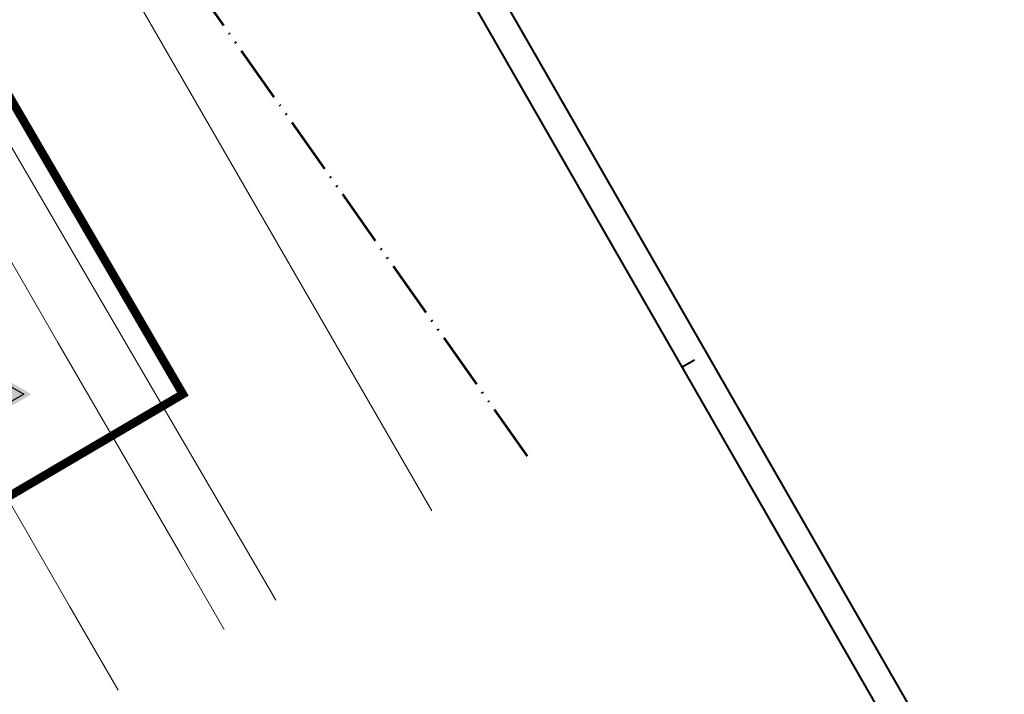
# Model space of a CAD drawing. Header units: metres. Extents: x 148742 to 148951, y 485553 to 485794.
# Tile 12 of 53: x 148881 to 148951, y 485625 to 485672. Entities that reach past the tile are written whole.
import ezdxf

# ---------------------------------------------------------------- set-up
doc = ezdxf.new("R2010")
doc.units = ezdxf.units.M
doc.header["$MEASUREMENT"] = 0
doc.linetypes.add('bladgr', pattern=[6.12, 4, -0.66, 0.07, -0.66, 0.07, -0.66])
for name, color, linetype, lineweight in [('N-WE-VW-VERKEERSTEKEN', 7, 'Continuous', 30), ('TOP-L-topo objecten vlak', 7, 'Continuous', 0), ('WVB-alg-bladgrens', 2, 'bladgr', 53), ('WVB-alg-onderhoek', 7, 'Continuous', 30), ('WVB-alg-werkgrens', 6, 'Continuous', 53)]:
    doc.layers.add(name, color=color, linetype=linetype, lineweight=lineweight)

# ---------------------------------------------------------------- blocks, each defined once
blk = doc.blocks.new('*U10')
at = {"linetype": 'Continuous'}
h = blk.add_hatch(color=242, dxfattribs=at)
h.paths.add_polyline_path([(-0.17, 4.9), (-2.83, 0.3, 0.57735), (-2.65, 0), (2.65, 0, 0.57735), (2.83, 0.3), (0.17, 4.9, 0.57735)])
h.paths.add_polyline_path([(-1.96, 0.6), (0, 4), (1.96, 0.6)], flags=16)
h = blk.add_hatch(color=7, dxfattribs=at)
h.paths.add_polyline_path([(-1.96, 0.6), (0, 4), (1.96, 0.6)])
h.paths.add_polyline_path([(0.67, 1.4, 0.191278), (1.06, 1.3), (1.06, 1.05), (-1.06, 1.05), (-1.06, 1.3, 0.191278), (-0.67, 1.4, -0.180429), (-0.02, 1.64, -0.188035)], flags=16)
blk.add_hatch(color=250, dxfattribs=at).paths.add_polyline_path([(-0.02, 1.64, 0.180429), (-0.67, 1.4, -0.191278), (-1.06, 1.3), (-1.06, 1.05), (1.06, 1.05), (1.06, 1.3, -0.191278), (0.67, 1.4, 0.188035)])
at = {"color": 242}
blk.add_3dface([(0, 4), (1.96, 0.6), (-1.96, 0.6)], dxfattribs=at)

msp = doc.modelspace()

# ---------------------------------------------------------------- linework, layer by layer
at = {"layer": 'TOP-L-topo objecten vlak', "color": 7, "linetype": 'Continuous', "lineweight": 0, "flags": 128}
for points in [[(148910.33, 485637.476), (148868.61, 485709.73), (148868.735, 485709.819)], [(148899.348, 485631.196), (148898.73, 485632.256), (148885.287, 485655.316), (148874.002, 485674.667), (148861.903, 485695.403), (148857.574, 485702.819), (148854.151, 485701.059)], [(148854.151, 485701.059), (148859.864, 485691.138), (148863.909, 485684.12), (148871.075, 485671.703), (148874.091, 485666.482), (148879.771, 485656.658), (148884.014, 485649.327), (148888.365, 485641.816), (148892.726, 485634.293), (148895.726, 485629.125)], [(148888.267, 485624.86), (148884.83, 485630.778), (148861.086, 485672.031)]]:
    msp.add_lwpolyline(points, dxfattribs=at)
at = {"layer": 'WVB-alg-bladgrens', "linetype": 'bladgr'}
msp.add_line((148822.123, 485775.919), (148917.043, 485641.314), dxfattribs=at)
at = {"layer": 'WVB-alg-onderhoek', "lineweight": 40}
for p, q in [((148950.612, 485612.161), (148845.998, 485794.249)), ((148928.822, 485648.081), (148927.955, 485647.583))]:
    msp.add_line(p, q, dxfattribs=at)
at = {"layer": 'WVB-alg-onderhoek', "lineweight": 40, "flags": 128}
msp.add_lwpolyline([(148746.715, 485732.596), (148848.34, 485555.71), (148947.881, 485612.899), (148846.257, 485789.785)], close=True, dxfattribs=at)
at = {"layer": 'WVB-alg-werkgrens', "flags": 128}
msp.add_lwpolyline([(148863.676, 485716.994, 0.6, 0.6, 0), (148854.803, 485710.87, 0.6, 0.6, 0), (148823.974, 485763.736, 0.6, 0.6, 0), (148798.835, 485748.964, 0.6, 0.6, 0), (148867.195, 485630.641, 0.6, 0.6, 0), (148892.812, 485645.694, 0.6, 0.6, 0), (148859.35, 485703.074, 0.6, 0.6, 0), (148868.862, 485709.638, 0.6, 0.6, 0)], format="xyseb", dxfattribs=at)

# ---------------------------------------------------------------- block references
at = {"layer": 'N-WE-VW-VERKEERSTEKEN', "ltscale": 1.52, "xscale": 0.4559999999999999, "yscale": 0.4559999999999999, "zscale": 0.4559999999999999, "rotation": 29.65239058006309}
msp.add_blockref('*U10', (148880.977, 485645.002), dxfattribs=at)

doc.saveas('drawing.dxf')
